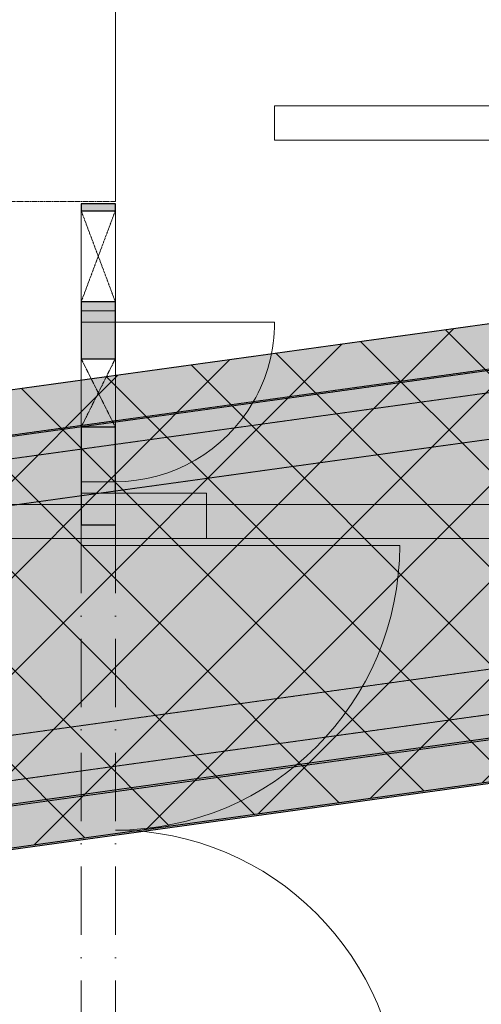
# Model space of a CAD drawing. Header units: millimetres. Extents: x -2694 to 330324, y -17289 to 76899.
# Tile 68 of 142: x 141845 to 143873, y 21645 to 25969. Entities that reach past the tile are written whole.
import ezdxf

# ---------------------------------------------------------------- set-up
doc = ezdxf.new("R2010")
doc.units = ezdxf.units.MM
for name, pattern in [('A_CARA_07', [7, 5, -2]), ('B_CARA_05', [4, 3, -1]), ('Čerchovaná 3mm', [500, 300, -100, 0, -100])]:
    doc.linetypes.add(name, pattern=pattern)
for name, color, linetype, lineweight in [('CA_DVERE', 7, 'Continuous', 13), ('CA_DVERE_NEVHRA1', 3, 'Čerchovaná 3mm', 13), ('CA_KOTY', 3, 'Continuous', 9), ('CA_KOTY-100', 3, 'Continuous', 9), ('CA_OKNA25', 7, 'Continuous', 13), ('CA_POHHRA18', 9, 'Continuous', 9), ('CA_POHHRA25', 7, 'Continuous', 13), ('CA_REZY', 1, 'Continuous', 25), ('CA_SRAFY', 9, 'Continuous', 25), ('CA_ZAKLADY25', 7, 'Continuous', 13), ('CA_ZARIZPRED', 8, 'Continuous', 13)]:
    doc.layers.add(name, color=color, linetype=linetype, lineweight=lineweight)
doc.styles.add('Arial_2', font='arial.ttf', dxfattribs={"width": 0.8, "height": 250})
doc.dimstyles.new('HP_Přímá_-_2_5_mm_Ariel', dxfattribs={"dimscale": 304.8, "dimtxt": 255.06485, "dimasz": 0.656168, "dimexe": 0.328084, "dimexo": 0.0625, "dimgap": 0.164042, "dimtad": 1, "dimdec": 0, "dimzin": 0, "dimdsep": 46, "dimtxsty": 'Arial_2', "dimblk1": 'OBLIQUE', "dimblk2": 'OBLIQUE', "dimsah": 1, "dimcen": 0.09, "dimazin": 0, "dimtfac": 1, "dimtdec": 4, "dimtix": 1, "dimtmove": 0, "dimatfit": 3, "dimfxl": 2.296588, "dimfxlon": 1, "dimtvp": 1, "dimtfill": 1, "dimtolj": 1, "dimtzin": 0, "dimarcsym": 2})
pattern_1 = [(0, (0, 0), (609.6, 152.4), [50.292, -406.908, 50.292, -406.908, -2438.4]), (0, (0, 0), (609.6, 152.4), [-914.4, 50.292, -864.108, 50.292, -406.908, -1066.8]), (0, (0, 0), (609.6, 152.4), [-2286, 50.292, -254.508, 50.292, -711.708]), (120, (228.6, 76.2), (-436.78227, 451.729086), [50.292, -406.908, 50.292, -406.908, -2438.4]), (120, (228.6, 76.2), (-436.78227, 451.729086), [-914.4, 50.292, -864.108, 50.292, -406.908, -1066.8]), (120, (228.6, 76.2), (-436.78227, 451.729086), [-2286, 50.292, -254.508, 50.292, -711.708]), (240, (304.8, 381), (-172.81773, -604.129086), [50.292, -406.908, 50.292, -406.908, -2438.4]), (240, (304.8, 381), (-172.81773, -604.129086), [-914.4, 50.292, -864.108, 50.292, -406.908, -1066.8]), (240, (304.8, 381), (-172.81773, -604.129086), [-2286, 50.292, -254.508, 50.292, -711.708])]

# ---------------------------------------------------------------- blocks, each defined once
blk = doc.blocks.new('HP_Dvoukridle-oboustrana-zaruben_SSh - 2100x2900-2806792-BOURÁNÍ STÁVAJÍCÍCH ZÁKLADOVÝCH PRVKŮ')
at = {"layer": 'CA_DVERE'}
for p, q in [((-1310, 75), (-1310, 1325)), ((1190, 75), (1190, 1325)), ((-1400, 75), (-1310, 75)), ((-1310, 75), (-1310, -75)), ((1190, 75), (1190, -75)), ((1190, 75), (1280, 75)), ((-1400, -75), (-1310, -75)), ((1190, -75), (1280, -75))]:
    blk.add_line(p, q, dxfattribs=at)
for centre, start, end in [((-1310, 75), 360, 90), ((1190, 75), 90, 180)]:
    blk.add_arc(centre, 1250, start, end, dxfattribs=at)
at = {"layer": 'CA_DVERE_NEVHRA1'}
for p, q in [((-1400, 75), (1280, 75)), ((-1400, -75), (1280, -75))]:
    blk.add_line(p, q, dxfattribs=at)
blk = doc.blocks.new('231_Отверстие прямоугольное _Окно_Стена_ - Тип 1-2839467-BOURÁNÍ STÁVAJÍCÍCH ZÁKLADOVÝCH PRVKŮ')
at = {"layer": 'CA_OKNA25', "color": 240, "linetype": 'A_CARA_07', "lineweight": 9}
for p, q in [((245, 75), (-75, 75)), ((325, 75), (275, 75)), ((-75, -75), (-25, -75)), ((5, -75), (325, -75))]:
    blk.add_line(p, q, dxfattribs=at)
at = {"layer": 'CA_POHHRA18', "color": 240, "linetype": 'A_CARA_07'}
for p, q in [((-75, 75), (325, -75)), ((325, 75), (-75, -75)), ((325, 75), (-75, 75)), ((-75, 75), (-75, -75)), ((-75, 75), (325, 75)), ((-75, -75), (-75, 75)), ((325, 75), (325, -75)), ((325, 75), (325, -75)), ((-75, -75), (325, -75)), ((325, -75), (-75, -75))]:
    blk.add_line(p, q, dxfattribs=at)
blk = doc.blocks.new('HP_Jednokridle-oboustrana-zaruben1 - 700x1970-2806689-BOURÁNÍ STÁVAJÍCÍCH ZÁKLADOVÝCH PRVKŮ')
at = {"layer": 'CA_DVERE'}
for p, q in [((-370, 75), (-370, 775)), ((-420, 75), (-370, 75)), ((-370, 75), (-370, -75)), ((330, 75), (330, -75)), ((330, 75), (380, 75)), ((-420, -75), (-370, -75)), ((330, -75), (380, -75))]:
    blk.add_line(p, q, dxfattribs=at)
for start, end in [(60.0208, 90), (0, 60.0208)]:
    blk.add_arc((-370, 75), 700, start, end, dxfattribs=at)
at = {"layer": 'CA_DVERE_NEVHRA1'}
for p, q in [((-370, 75), (-210, 75)), ((-210, 75), (62.4, 75)), ((62.4, 75), (90, 75)), ((90, 75), (330, 75)), ((-210, -75), (-370, -75)), ((83.1, -75), (-210, -75)), ((90, -75), (83.1, -75)), ((330, -75), (90, -75))]:
    blk.add_line(p, q, dxfattribs=at)
blk = doc.blocks.new('231_Отверстие прямоугольное _Окно_Стена_ - Тип 1-2839472-BOURÁNÍ STÁVAJÍCÍCH ZÁKLADOVÝCH PRVKŮ')
at = {"layer": 'CA_OKNA25', "color": 240, "linetype": 'A_CARA_07', "lineweight": 9}
for p, q in [((200, 75), (-25, 75)), ((275, 75), (200, 75)), ((-25, -75), (50, -75)), ((50, -75), (275, -75))]:
    blk.add_line(p, q, dxfattribs=at)
at = {"layer": 'CA_POHHRA18', "color": 240, "linetype": 'A_CARA_07'}
for p, q in [((-25, 75), (275, -75)), ((275, 75), (-25, -75)), ((275, 75), (-25, 75)), ((-25, 75), (-25, -75)), ((-25, 75), (275, 75)), ((-25, -75), (-25, 75)), ((275, 75), (275, -75)), ((275, 75), (275, -75)), ((-25, -75), (275, -75)), ((275, -75), (-25, -75))]:
    blk.add_line(p, q, dxfattribs=at)
blk = doc.blocks.new('DIMBLOCK3-BOURÁNÍ STÁVAJÍCÍCH ZÁKLADOVÝCH PRVKŮ')
at = {"layer": 'CA_KOTY-100'}
for p, q in [((153563.6, 22335.9), (153467.8, 23029.3)), ((153563.6, 22335.9), (153649, 22448.7)), ((153563.6, 22335.9), (114425.1, 16924.6)), ((153563.6, 22335.9), (153478.3, 22223.2)), ((153563.6, 22335.9), (153577.3, 22236.9)), ((114425.1, 16924.6), (114329.2, 17618)), ((114425.1, 16924.6), (114510.5, 17037.3)), ((114425.1, 16924.6), (114339.7, 16811.8)), ((114425.1, 16924.6), (114438.8, 16825.5))]:
    blk.add_line(p, q, dxfattribs=at)
at = {"layer": 'CA_KOTY-100', "color": 0, "insert": (133564.1, 19948.9), "char_height": 250, "width": 918.233, "attachment_point": 1, "rotation": 7.8719, "line_spacing_factor": 0.941778, "style": 'Arial_2', "bg_fill": 3, "box_fill_scale": 1.25, "bg_fill_color": 256, "bg_fill_true_color": 13158600, "bg_fill_transparency": 0}
blk.add_mtext('39511', dxfattribs=at)
blk = doc.blocks.new('_Oblique')
at = {"color": 0, "linetype": 'ByBlock', "lineweight": -2}
blk.add_line((-0.5, -0.5), (0.5, 0.5), dxfattribs=at)

msp = doc.modelspace()

# ---------------------------------------------------------------- hatches: boundary and pattern name
at = {"layer": 'CA_POHHRA18'}
h = msp.add_hatch(dxfattribs=at)
h.set_pattern_fill('FP_193', color=90, style=0, pattern_type=2)
h.set_pattern_definition([(45, (0, 0), (-211.99273, 211.99273), []), (135, (0, 0), (-211.99273, -211.99273), [])])
h.paths.add_polyline_path([(114205.2, 18514.7), (153343.8, 23926), (153070.8, 25900.5), (114133, 20516.9), (105893, 21054.5), (105763.2, 19065.4), (111554.5, 18687.6)])
at = {"layer": 'CA_POHHRA25', "linetype": 'B_CARA_05'}
h = msp.add_hatch(dxfattribs=at)
h.set_pattern_fill('FP_4', color=256, style=0, pattern_type=2)
h.set_pattern_definition(pattern_1)
h.paths.add_polyline_path([(115621.2, 20419.8), (164135.6, 27127.5), (164111.1, 27427), (114133, 20516.9)])
h = msp.add_hatch(dxfattribs=at)
h.set_pattern_fill('FP_5', color=256, style=0, pattern_type=2)
h.set_pattern_definition(pattern_1)
h.paths.add_polyline_path([(114243.5, 20024.6), (164185.7, 26929.7), (164161.1, 27229.1), (114232.6, 20325.9)])
h = msp.add_hatch(dxfattribs=at)
h.set_pattern_fill('FP_6', color=256, style=0, pattern_type=2)
h.set_pattern_definition(pattern_1)
h.paths.add_polyline_path([(114290.7, 18718.7), (164295.4, 25632.5), (164270.9, 25931.9), (114279.8, 19020.1)])
h = msp.add_hatch(dxfattribs=at)
h.set_pattern_fill('FP_6', color=256, style=0, pattern_type=2)
h.set_pattern_definition(pattern_1)
h.paths.add_polyline_path([(114205.5, 18507.9), (164274.5, 25430.5), (164250, 25730), (114194.6, 18809.3)])
at = {"layer": 'CA_SRAFY', "lineweight": 9}
h = msp.add_hatch(dxfattribs=at)
h.set_pattern_fill('FP_190', color=256, style=0, pattern_type=2)
h.set_pattern_definition([(101.31, (243.03, 380.8), (406.402378, -2438.399093), [4.144, -2068.097]), (113.962, (242.214, 384.86), (1219.175373, -2844.810438), [4.003, -3998.573]), (126.87, (240.59, 388.52), (812.80218, -1219.19855), [4.064, -2027.936]), (147.995, (238.15, 391.77), (1219.205882, -812.791754), [3.834, -3830.136]), (163.301, (234.9, 393.802), (1219.201761, -406.394749), [4.243, -4238.698]), (174.289, (230.835, 395.02), (3657.596808, -406.425629), [4.084, -4080.185]), (16.699, (222.707, 394.208), (1219.201761, 406.394749), [4.243, -4238.698]), (32.005, (219.456, 392.176), (1219.205882, 812.791754), [3.834, -3830.136]), (48.814, (216.61, 388.925), (2438.403758, 2844.797021), [4.32, -4315.771]), (66.038, (214.986, 385.267), (1219.175373, 2844.810438), [4.003, -3998.573]), (77.471, (214.173, 381.61), (406.40716, 2031.998925), [3.747, -3743.076]), (95.711, (214.58, 377.546), (406.432098, -4470.397514), [4.084, -4080.185]), (111.801, (216.205, 373.48), (406.391848, -1219.20273), [4.377, -2184.154]), (130.601, (218.643, 370.637), (2031.987424, -2438.409994), [3.747, -3743.076]), (143.13, (221.89, 368.2), (406.399274, -406.400726), [4.064, -2027.936]), (163.301, (225.958, 366.98), (1219.201761, -406.394749), [4.243, -4238.698]), (174.289, (230.02, 366.573), (3657.596808, -406.425629), [4.084, -4080.185]), (16.699, (230.022, 366.573), (1219.201761, 406.394749), [4.243, -4238.698]), (32.005, (234.086, 367.79), (1219.205882, 812.791754), [3.834, -3830.136]), (45, (237.34, 369.82), (406.3997, 812.79945), [4.023, -570.713]), (60.945, (240.182, 372.67), (406.40551, 812.796883), [4.184, -4179.96]), (77.471, (242.214, 376.326), (406.40716, 2031.998925), [3.747, -3743.076]), (90, (243.03, 380), (-406.4, 2e-14), [3.353, -403.047]), (45, (0, 254), (406.3997, 812.79945), [215.526, -359.21]), (102.529, (39.827, 381.203), (406.40716, -2031.998925), [3.747, -3743.076]), (113.962, (39.014, 384.86), (1219.175373, -2844.810438), [4.003, -3998.573]), (126.87, (37.39, 388.52), (812.80218, -1219.19855), [4.064, -2027.936]), (147.995, (34.95, 391.77), (1219.205882, -812.791754), [3.834, -3830.136]), (163.301, (31.7, 393.802), (1219.201761, -406.394749), [4.243, -4238.698]), (174.289, (27.635, 395.02), (3657.596808, -406.425629), [4.084, -4080.185]), (16.699, (19.507, 394.208), (1219.201761, 406.394749), [4.243, -4238.698]), (32.005, (16.256, 392.176), (1219.205882, 812.791754), [3.834, -3830.136]), (48.814, (13.41, 388.925), (2438.403758, 2844.797021), [4.32, -4315.771]), (66.038, (11.786, 385.267), (1219.175373, 2844.810438), [4.003, -3998.573]), (77.471, (10.973, 381.61), (406.40716, 2031.998925), [3.747, -3743.076]), (95.711, (11.38, 377.546), (406.432098, -4470.397514), [4.084, -4080.185]), (111.801, (13.005, 373.48), (406.391848, -1219.20273), [4.377, -2184.154]), (130.601, (15.443, 370.637), (2031.987424, -2438.409994), [3.747, -3743.076]), (143.13, (18.69, 368.2), (406.399274, -406.400726), [4.064, -2027.936]), (163.301, (22.758, 366.98), (1219.201761, -406.394749), [4.243, -4238.698]), (174.289, (26.82, 366.573), (3657.596808, -406.425629), [4.084, -4080.185]), (16.699, (26.822, 366.573), (1219.201761, 406.394749), [4.243, -4238.698]), (32.005, (30.886, 367.79), (1219.205882, 812.791754), [3.834, -3830.136]), (45, (34.14, 369.82), (406.3997, 812.79945), [4.023, -570.713]), (60.945, (36.982, 372.67), (406.40551, 812.796883), [4.184, -4179.96]), (77.471, (39.014, 376.326), (406.40716, 2031.998925), [3.747, -3743.076]), (90, (39.83, 380), (-406.4, 2e-14), [3.353, -403.047]), (45, (0, 50.8), (406.3997, 812.79945), [502.894, -71.842]), (102.529, (90.627, 25.603), (406.40716, -2031.998925), [3.747, -3743.076]), (113.962, (89.814, 29.26), (1219.175373, -2844.810438), [4.003, -3998.573]), (126.87, (88.19, 32.92), (812.80218, -1219.19855), [4.064, -2027.936]), (147.995, (85.75, 36.17), (1219.205882, -812.791754), [3.834, -3830.136]), (163.301, (82.5, 38.202), (1219.201761, -406.394749), [4.243, -4238.698]), (174.289, (78.435, 39.42), (3657.596808, -406.425629), [4.084, -4080.185]), (16.699, (70.307, 38.608), (1219.201761, 406.394749), [4.243, -4238.698]), (32.005, (67.056, 36.576), (1219.205882, 812.791754), [3.834, -3830.136]), (48.814, (64.21, 33.325), (2438.403758, 2844.797021), [4.32, -4315.771]), (66.038, (62.586, 29.667), (1219.175373, 2844.810438), [4.003, -3998.573]), (77.471, (61.773, 26.01), (406.40716, 2031.998925), [3.747, -3743.076]), (95.711, (62.18, 21.946), (406.432098, -4470.397514), [4.084, -4080.185]), (111.801, (63.805, 17.88), (406.391848, -1219.20273), [4.377, -2184.154]), (130.601, (66.243, 15.037), (2031.987424, -2438.409994), [3.747, -3743.076]), (143.13, (69.49, 12.6), (406.399274, -406.400726), [4.064, -2027.936]), (163.301, (73.558, 11.38), (1219.201761, -406.394749), [4.243, -4238.698]), (174.289, (77.62, 10.973), (3657.596808, -406.425629), [4.084, -4080.185]), (16.699, (77.622, 10.973), (1219.201761, 406.394749), [4.243, -4238.698]), (32.005, (81.686, 12.19), (1219.205882, 812.791754), [3.834, -3830.136]), (45, (84.94, 14.22), (406.3997, 812.79945), [4.023, -570.713]), (60.945, (87.782, 17.07), (406.40551, 812.796883), [4.184, -4179.96]), (77.471, (89.814, 20.726), (406.40716, 2031.998925), [3.747, -3743.076]), (90, (90.63, 24.4), (-406.4, 2e-14), [3.353, -403.047]), (101.31, (39.83, 177.6), (406.402378, -2438.399093), [4.144, -2068.097]), (113.962, (39.014, 181.66), (1219.175373, -2844.810438), [4.003, -3998.573]), (126.87, (37.39, 185.32), (812.80218, -1219.19855), [4.064, -2027.936]), (147.995, (34.95, 188.57), (1219.205882, -812.791754), [3.834, -3830.136]), (163.301, (31.7, 190.602), (1219.201761, -406.394749), [4.243, -4238.698]), (174.289, (27.635, 191.82), (3657.596808, -406.425629), [4.084, -4080.185]), (16.699, (19.507, 191.008), (1219.201761, 406.394749), [4.243, -4238.698]), (32.005, (16.256, 188.976), (1219.205882, 812.791754), [3.834, -3830.136]), (48.814, (13.41, 185.725), (2438.403758, 2844.797021), [4.32, -4315.771]), (66.038, (11.786, 182.067), (1219.175373, 2844.810438), [4.003, -3998.573]), (77.471, (10.973, 178.41), (406.40716, 2031.998925), [3.747, -3743.076]), (95.711, (11.38, 174.346), (406.432098, -4470.397514), [4.084, -4080.185]), (111.801, (13.005, 170.28), (406.391848, -1219.20273), [4.377, -2184.154]), (130.601, (15.443, 167.437), (2031.987424, -2438.409994), [3.747, -3743.076]), (143.13, (18.69, 165), (406.399274, -406.400726), [4.064, -2027.936]), (163.301, (22.758, 163.78), (1219.201761, -406.394749), [4.243, -4238.698]), (174.289, (26.82, 163.373), (3657.596808, -406.425629), [4.084, -4080.185]), (16.699, (26.822, 163.373), (1219.201761, 406.394749), [4.243, -4238.698]), (32.005, (30.886, 164.59), (1219.205882, 812.791754), [3.834, -3830.136]), (45, (34.14, 166.62), (406.3997, 812.79945), [4.023, -570.713]), (60.945, (36.982, 169.47), (406.40551, 812.796883), [4.184, -4179.96]), (77.471, (39.014, 173.126), (406.40716, 2031.998925), [3.747, -3743.076]), (90, (39.83, 176.8), (-406.4, 2e-14), [3.353, -403.047]), (102.529, (141.427, 76.403), (406.40716, -2031.998925), [3.747, -3743.076]), (113.962, (140.614, 80.06), (1219.175373, -2844.810438), [4.003, -3998.573]), (126.87, (138.99, 83.72), (812.80218, -1219.19855), [4.064, -2027.936]), (147.995, (136.55, 86.97), (1219.205882, -812.791754), [3.834, -3830.136]), (163.301, (133.3, 89.002), (1219.201761, -406.394749), [4.243, -4238.698]), (174.289, (129.235, 90.22), (3657.596808, -406.425629), [4.084, -4080.185]), (16.699, (121.107, 89.408), (1219.201761, 406.394749), [4.243, -4238.698]), (32.005, (117.856, 87.376), (1219.205882, 812.791754), [3.834, -3830.136]), (48.814, (115.01, 84.125), (2438.403758, 2844.797021), [4.32, -4315.771]), (66.038, (113.386, 80.467), (1219.175373, 2844.810438), [4.003, -3998.573]), (77.471, (112.573, 76.81), (406.40716, 2031.998925), [3.747, -3743.076]), (95.711, (112.98, 72.746), (406.432098, -4470.397514), [4.084, -4080.185]), (111.801, (114.605, 68.68), (406.391848, -1219.20273), [4.377, -2184.154]), (130.601, (117.043, 65.837), (2031.987424, -2438.409994), [3.747, -3743.076]), (143.13, (120.29, 63.4), (406.399274, -406.400726), [4.064, -2027.936]), (163.301, (124.358, 62.18), (1219.201761, -406.394749), [4.243, -4238.698]), (174.289, (128.42, 61.773), (3657.596808, -406.425629), [4.084, -4080.185]), (16.699, (128.422, 61.773), (1219.201761, 406.394749), [4.243, -4238.698]), (32.005, (132.486, 62.99), (1219.205882, 812.791754), [3.834, -3830.136]), (45, (135.74, 65.02), (406.3997, 812.79945), [4.023, -570.713]), (60.945, (138.582, 67.87), (406.40551, 812.796883), [4.184, -4179.96]), (77.471, (140.614, 71.526), (406.40716, 2031.998925), [3.747, -3743.076]), (90, (141.43, 75.2), (-406.4, 2e-14), [3.353, -403.047]), (101.31, (90.63, 228.4), (406.402378, -2438.399093), [4.144, -2068.097]), (113.962, (89.814, 232.46), (1219.175373, -2844.810438), [4.003, -3998.573]), (126.87, (88.19, 236.12), (812.80218, -1219.19855), [4.064, -2027.936]), (147.995, (85.75, 239.37), (1219.205882, -812.791754), [3.834, -3830.136]), (163.301, (82.5, 241.402), (1219.201761, -406.394749), [4.243, -4238.698]), (174.289, (78.435, 242.62), (3657.596808, -406.425629), [4.084, -4080.185]), (16.699, (70.307, 241.808), (1219.201761, 406.394749), [4.243, -4238.698]), (32.005, (67.056, 239.776), (1219.205882, 812.791754), [3.834, -3830.136]), (48.814, (64.21, 236.525), (2438.403758, 2844.797021), [4.32, -4315.771]), (66.038, (62.586, 232.867), (1219.175373, 2844.810438), [4.003, -3998.573]), (77.471, (61.773, 229.21), (406.40716, 2031.998925), [3.747, -3743.076]), (95.711, (62.18, 225.146), (406.432098, -4470.397514), [4.084, -4080.185]), (111.801, (63.805, 221.08), (406.391848, -1219.20273), [4.377, -2184.154]), (130.601, (66.243, 218.237), (2031.987424, -2438.409994), [3.747, -3743.076]), (143.13, (69.49, 215.8), (406.399274, -406.400726), [4.064, -2027.936]), (163.301, (73.558, 214.58), (1219.201761, -406.394749), [4.243, -4238.698]), (174.289, (77.62, 214.173), (3657.596808, -406.425629), [4.084, -4080.185]), (16.699, (77.622, 214.173), (1219.201761, 406.394749), [4.243, -4238.698]), (32.005, (81.686, 215.39), (1219.205882, 812.791754), [3.834, -3830.136]), (45, (84.94, 217.42), (406.3997, 812.79945), [4.023, -570.713]), (60.945, (87.782, 220.27), (406.40551, 812.796883), [4.184, -4179.96]), (77.471, (89.814, 223.926), (406.40716, 2031.998925), [3.747, -3743.076]), (90, (90.63, 227.6), (-406.4, 2e-14), [3.353, -403.047]), (101.31, (141.43, 279.2), (406.402378, -2438.399093), [4.144, -2068.097]), (113.962, (140.614, 283.26), (1219.175373, -2844.810438), [4.003, -3998.573]), (126.87, (138.99, 286.92), (812.80218, -1219.19855), [4.064, -2027.936]), (147.995, (136.55, 290.17), (1219.205882, -812.791754), [3.834, -3830.136]), (163.301, (133.3, 292.202), (1219.201761, -406.394749), [4.243, -4238.698]), (174.289, (129.235, 293.42), (3657.596808, -406.425629), [4.084, -4080.185]), (16.699, (121.107, 292.608), (1219.201761, 406.394749), [4.243, -4238.698]), (32.005, (117.856, 290.576), (1219.205882, 812.791754), [3.834, -3830.136]), (48.814, (115.01, 287.325), (2438.403758, 2844.797021), [4.32, -4315.771]), (66.038, (113.386, 283.667), (1219.175373, 2844.810438), [4.003, -3998.573]), (77.471, (112.573, 280.01), (406.40716, 2031.998925), [3.747, -3743.076]), (95.711, (112.98, 275.946), (406.432098, -4470.397514), [4.084, -4080.185]), (111.801, (114.605, 271.88), (406.391848, -1219.20273), [4.377, -2184.154]), (130.601, (117.043, 269.037), (2031.987424, -2438.409994), [3.747, -3743.076]), (143.13, (120.29, 266.6), (406.399274, -406.400726), [4.064, -2027.936]), (163.301, (124.358, 265.38), (1219.201761, -406.394749), [4.243, -4238.698]), (174.289, (128.42, 264.973), (3657.596808, -406.425629), [4.084, -4080.185]), (16.699, (128.422, 264.973), (1219.201761, 406.394749), [4.243, -4238.698]), (32.005, (132.486, 266.19), (1219.205882, 812.791754), [3.834, -3830.136]), (45, (135.74, 268.22), (406.3997, 812.79945), [4.023, -570.713]), (60.945, (138.582, 271.07), (406.40551, 812.796883), [4.184, -4179.96]), (77.471, (140.614, 274.726), (406.40716, 2031.998925), [3.747, -3743.076]), (90, (141.43, 278.4), (-406.4, 2e-14), [3.353, -403.047]), (45, (355.6, 0), (406.3997, 812.79945), [71.842, -502.894]), (45, (152.4, 0), (406.3997, 812.79945), [359.21, -215.526]), (102.529, (293.827, 25.603), (406.40716, -2031.998925), [3.747, -3743.076]), (113.962, (293.014, 29.26), (1219.175373, -2844.810438), [4.003, -3998.573]), (126.87, (291.39, 32.92), (812.80218, -1219.19855), [4.064, -2027.936]), (147.995, (288.95, 36.17), (1219.205882, -812.791754), [3.834, -3830.136]), (163.301, (285.7, 38.202), (1219.201761, -406.394749), [4.243, -4238.698]), (174.289, (281.635, 39.42), (3657.596808, -406.425629), [4.084, -4080.185]), (16.699, (273.507, 38.608), (1219.201761, 406.394749), [4.243, -4238.698]), (32.005, (270.256, 36.576), (1219.205882, 812.791754), [3.834, -3830.136]), (48.814, (267.41, 33.325), (2438.403758, 2844.797021), [4.32, -4315.771]), (66.038, (265.786, 29.667), (1219.175373, 2844.810438), [4.003, -3998.573]), (77.471, (264.973, 26.01), (406.40716, 2031.998925), [3.747, -3743.076]), (95.711, (265.38, 21.946), (406.432098, -4470.397514), [4.084, -4080.185]), (111.801, (267.005, 17.88), (406.391848, -1219.20273), [4.377, -2184.154]), (130.601, (269.443, 15.037), (2031.987424, -2438.409994), [3.747, -3743.076]), (143.13, (272.69, 12.6), (406.399274, -406.400726), [4.064, -2027.936]), (163.301, (276.758, 11.38), (1219.201761, -406.394749), [4.243, -4238.698]), (174.289, (280.82, 10.973), (3657.596808, -406.425629), [4.084, -4080.185]), (16.699, (280.822, 10.973), (1219.201761, 406.394749), [4.243, -4238.698]), (32.005, (284.886, 12.19), (1219.205882, 812.791754), [3.834, -3830.136]), (45, (288.14, 14.22), (406.3997, 812.79945), [4.023, -570.713]), (60.945, (290.982, 17.07), (406.40551, 812.796883), [4.184, -4179.96]), (77.471, (293.014, 20.726), (406.40716, 2031.998925), [3.747, -3743.076]), (90, (293.83, 24.4), (-406.4, 2e-14), [3.353, -403.047]), (101.31, (395.43, 126.8), (406.402378, -2438.399093), [4.144, -2068.097]), (113.962, (394.614, 130.86), (1219.175373, -2844.810438), [4.003, -3998.573]), (126.87, (392.99, 134.52), (812.80218, -1219.19855), [4.064, -2027.936]), (147.995, (390.55, 137.77), (1219.205882, -812.791754), [3.834, -3830.136]), (163.301, (387.3, 139.802), (1219.201761, -406.394749), [4.243, -4238.698]), (174.289, (383.235, 141.02), (3657.596808, -406.425629), [4.084, -4080.185]), (16.699, (375.107, 140.208), (1219.201761, 406.394749), [4.243, -4238.698]), (32.005, (371.856, 138.176), (1219.205882, 812.791754), [3.834, -3830.136]), (48.814, (369.01, 134.925), (2438.403758, 2844.797021), [4.32, -4315.771]), (66.038, (367.386, 131.267), (1219.175373, 2844.810438), [4.003, -3998.573]), (77.471, (366.573, 127.61), (406.40716, 2031.998925), [3.747, -3743.076]), (95.711, (366.98, 123.546), (406.432098, -4470.397514), [4.084, -4080.185]), (111.801, (368.605, 119.48), (406.391848, -1219.20273), [4.377, -2184.154]), (130.601, (371.043, 116.637), (2031.987424, -2438.409994), [3.747, -3743.076]), (143.13, (374.29, 114.2), (406.399274, -406.400726), [4.064, -2027.936]), (163.301, (378.358, 112.98), (1219.201761, -406.394749), [4.243, -4238.698]), (174.289, (382.42, 112.573), (3657.596808, -406.425629), [4.084, -4080.185]), (16.699, (382.422, 112.573), (1219.201761, 406.394749), [4.243, -4238.698]), (32.005, (386.486, 113.79), (1219.205882, 812.791754), [3.834, -3830.136]), (45, (389.74, 115.82), (406.3997, 812.79945), [4.023, -570.713]), (60.945, (392.582, 118.67), (406.40551, 812.796883), [4.184, -4179.96]), (77.471, (394.614, 122.326), (406.40716, 2031.998925), [3.747, -3743.076]), (90, (395.43, 126), (-406.4, 2e-14), [3.353, -403.047]), (101.31, (395.43, 330), (406.402378, -2438.399093), [4.144, -2068.097]), (113.962, (394.614, 334.06), (1219.175373, -2844.810438), [4.003, -3998.573]), (126.87, (392.99, 337.72), (812.80218, -1219.19855), [4.064, -2027.936]), (147.995, (390.55, 340.97), (1219.205882, -812.791754), [3.834, -3830.136]), (163.301, (387.3, 343.002), (1219.201761, -406.394749), [4.243, -4238.698]), (174.289, (383.235, 344.22), (3657.596808, -406.425629), [4.084, -4080.185]), (16.699, (375.107, 343.408), (1219.201761, 406.394749), [4.243, -4238.698]), (32.005, (371.856, 341.376), (1219.205882, 812.791754), [3.834, -3830.136]), (48.814, (369.01, 338.125), (2438.403758, 2844.797021), [4.32, -4315.771]), (66.038, (367.386, 334.467), (1219.175373, 2844.810438), [4.003, -3998.573]), (77.471, (366.573, 330.81), (406.40716, 2031.998925), [3.747, -3743.076]), (95.711, (366.98, 326.746), (406.432098, -4470.397514), [4.084, -4080.185]), (111.801, (368.605, 322.68), (406.391848, -1219.20273), [4.377, -2184.154]), (130.601, (371.043, 319.837), (2031.987424, -2438.409994), [3.747, -3743.076]), (143.13, (374.29, 317.4), (406.399274, -406.400726), [4.064, -2027.936]), (163.301, (378.358, 316.18), (1219.201761, -406.394749), [4.243, -4238.698]), (174.289, (382.42, 315.773), (3657.596808, -406.425629), [4.084, -4080.185]), (16.699, (382.422, 315.773), (1219.201761, 406.394749), [4.243, -4238.698]), (32.005, (386.486, 316.99), (1219.205882, 812.791754), [3.834, -3830.136]), (45, (389.74, 319.02), (406.3997, 812.79945), [4.023, -570.713]), (60.945, (392.582, 321.87), (406.40551, 812.796883), [4.184, -4179.96]), (77.471, (394.614, 325.526), (406.40716, 2031.998925), [3.747, -3743.076]), (90, (395.43, 329.2), (-406.4, 2e-14), [3.353, -403.047]), (101.31, (192.23, 126.8), (406.402378, -2438.399093), [4.144, -2068.097]), (113.962, (191.414, 130.86), (1219.175373, -2844.810438), [4.003, -3998.573]), (126.87, (189.79, 134.52), (812.80218, -1219.19855), [4.064, -2027.936]), (147.995, (187.35, 137.77), (1219.205882, -812.791754), [3.834, -3830.136]), (163.301, (184.1, 139.802), (1219.201761, -406.394749), [4.243, -4238.698]), (174.289, (180.035, 141.02), (3657.596808, -406.425629), [4.084, -4080.185]), (16.699, (171.907, 140.208), (1219.201761, 406.394749), [4.243, -4238.698]), (32.005, (168.656, 138.176), (1219.205882, 812.791754), [3.834, -3830.136]), (48.814, (165.81, 134.925), (2438.403758, 2844.797021), [4.32, -4315.771]), (66.038, (164.186, 131.267), (1219.175373, 2844.810438), [4.003, -3998.573]), (77.471, (163.373, 127.61), (406.40716, 2031.998925), [3.747, -3743.076]), (95.711, (163.78, 123.546), (406.432098, -4470.397514), [4.084, -4080.185]), (111.801, (165.405, 119.48), (406.391848, -1219.20273), [4.377, -2184.154]), (130.601, (167.843, 116.637), (2031.987424, -2438.409994), [3.747, -3743.076]), (143.13, (171.09, 114.2), (406.399274, -406.400726), [4.064, -2027.936]), (163.301, (175.158, 112.98), (1219.201761, -406.394749), [4.243, -4238.698]), (174.289, (179.22, 112.573), (3657.596808, -406.425629), [4.084, -4080.185]), (16.699, (179.222, 112.573), (1219.201761, 406.394749), [4.243, -4238.698]), (32.005, (183.286, 113.79), (1219.205882, 812.791754), [3.834, -3830.136]), (45, (186.54, 115.82), (406.3997, 812.79945), [4.023, -570.713]), (60.945, (189.382, 118.67), (406.40551, 812.796883), [4.184, -4179.96]), (77.471, (191.414, 122.326), (406.40716, 2031.998925), [3.747, -3743.076]), (90, (192.23, 126), (-406.4, 2e-14), [3.353, -403.047]), (102.529, (243.027, 178.003), (406.40716, -2031.998925), [3.747, -3743.076]), (113.962, (242.214, 181.66), (1219.175373, -2844.810438), [4.003, -3998.573]), (126.87, (240.59, 185.32), (812.80218, -1219.19855), [4.064, -2027.936]), (147.995, (238.15, 188.57), (1219.205882, -812.791754), [3.834, -3830.136]), (163.301, (234.9, 190.602), (1219.201761, -406.394749), [4.243, -4238.698]), (174.289, (230.835, 191.82), (3657.596808, -406.425629), [4.084, -4080.185]), (16.699, (222.707, 191.008), (1219.201761, 406.394749), [4.243, -4238.698]), (32.005, (219.456, 188.976), (1219.205882, 812.791754), [3.834, -3830.136]), (48.814, (216.61, 185.725), (2438.403758, 2844.797021), [4.32, -4315.771]), (66.038, (214.986, 182.067), (1219.175373, 2844.810438), [4.003, -3998.573]), (77.471, (214.173, 178.41), (406.40716, 2031.998925), [3.747, -3743.076]), (95.711, (214.58, 174.346), (406.432098, -4470.397514), [4.084, -4080.185]), (111.801, (216.205, 170.28), (406.391848, -1219.20273), [4.377, -2184.154]), (130.601, (218.643, 167.437), (2031.987424, -2438.409994), [3.747, -3743.076]), (143.13, (221.89, 165), (406.399274, -406.400726), [4.064, -2027.936]), (163.301, (225.958, 163.78), (1219.201761, -406.394749), [4.243, -4238.698]), (174.289, (230.02, 163.373), (3657.596808, -406.425629), [4.084, -4080.185]), (16.699, (230.022, 163.373), (1219.201761, 406.394749), [4.243, -4238.698]), (32.005, (234.086, 164.59), (1219.205882, 812.791754), [3.834, -3830.136]), (45, (237.34, 166.62), (406.3997, 812.79945), [4.023, -570.713]), (60.945, (240.182, 169.47), (406.40551, 812.796883), [4.184, -4179.96]), (77.471, (242.214, 173.126), (406.40716, 2031.998925), [3.747, -3743.076]), (90, (243.03, 176.8), (-406.4, 2e-14), [3.353, -403.047]), (102.529, (344.627, 76.403), (406.40716, -2031.998925), [3.747, -3743.076]), (113.962, (343.814, 80.06), (1219.175373, -2844.810438), [4.003, -3998.573]), (126.87, (342.19, 83.72), (812.80218, -1219.19855), [4.064, -2027.936]), (147.995, (339.75, 86.97), (1219.205882, -812.791754), [3.834, -3830.136]), (163.301, (336.5, 89.002), (1219.201761, -406.394749), [4.243, -4238.698]), (174.289, (332.435, 90.22), (3657.596808, -406.425629), [4.084, -4080.185]), (16.699, (324.307, 89.408), (1219.201761, 406.394749), [4.243, -4238.698]), (32.005, (321.056, 87.376), (1219.205882, 812.791754), [3.834, -3830.136]), (48.814, (318.21, 84.125), (2438.403758, 2844.797021), [4.32, -4315.771]), (66.038, (316.586, 80.467), (1219.175373, 2844.810438), [4.003, -3998.573]), (77.471, (315.773, 76.81), (406.40716, 2031.998925), [3.747, -3743.076]), (95.711, (316.18, 72.746), (406.432098, -4470.397514), [4.084, -4080.185]), (111.801, (317.805, 68.68), (406.391848, -1219.20273), [4.377, -2184.154]), (130.601, (320.243, 65.837), (2031.987424, -2438.409994), [3.747, -3743.076]), (143.13, (323.49, 63.4), (406.399274, -406.400726), [4.064, -2027.936]), (163.301, (327.558, 62.18), (1219.201761, -406.394749), [4.243, -4238.698]), (174.289, (331.62, 61.773), (3657.596808, -406.425629), [4.084, -4080.185]), (16.699, (331.622, 61.773), (1219.201761, 406.394749), [4.243, -4238.698]), (32.005, (335.686, 62.99), (1219.205882, 812.791754), [3.834, -3830.136]), (45, (338.94, 65.02), (406.3997, 812.79945), [4.023, -570.713]), (60.945, (341.782, 67.87), (406.40551, 812.796883), [4.184, -4179.96]), (77.471, (343.814, 71.526), (406.40716, 2031.998925), [3.747, -3743.076]), (90, (344.63, 75.2), (-406.4, 2e-14), [3.353, -403.047]), (101.31, (192.23, 330), (406.402378, -2438.399093), [4.144, -2068.097]), (113.962, (191.414, 334.06), (1219.175373, -2844.810438), [4.003, -3998.573]), (126.87, (189.79, 337.72), (812.80218, -1219.19855), [4.064, -2027.936]), (147.995, (187.35, 340.97), (1219.205882, -812.791754), [3.834, -3830.136]), (163.301, (184.1, 343.002), (1219.201761, -406.394749), [4.243, -4238.698]), (174.289, (180.035, 344.22), (3657.596808, -406.425629), [4.084, -4080.185]), (16.699, (171.907, 343.408), (1219.201761, 406.394749), [4.243, -4238.698]), (32.005, (168.656, 341.376), (1219.205882, 812.791754), [3.834, -3830.136]), (48.814, (165.81, 338.125), (2438.403758, 2844.797021), [4.32, -4315.771]), (66.038, (164.186, 334.467), (1219.175373, 2844.810438), [4.003, -3998.573]), (77.471, (163.373, 330.81), (406.40716, 2031.998925), [3.747, -3743.076]), (95.711, (163.78, 326.746), (406.432098, -4470.397514), [4.084, -4080.185]), (111.801, (165.405, 322.68), (406.391848, -1219.20273), [4.377, -2184.154]), (130.601, (167.843, 319.837), (2031.987424, -2438.409994), [3.747, -3743.076]), (143.13, (171.09, 317.4), (406.399274, -406.400726), [4.064, -2027.936]), (163.301, (175.158, 316.18), (1219.201761, -406.394749), [4.243, -4238.698]), (174.289, (179.22, 315.773), (3657.596808, -406.425629), [4.084, -4080.185]), (16.699, (179.222, 315.773), (1219.201761, 406.394749), [4.243, -4238.698]), (32.005, (183.286, 316.99), (1219.205882, 812.791754), [3.834, -3830.136]), (45, (186.54, 319.02), (406.3997, 812.79945), [4.023, -570.713]), (60.945, (189.382, 321.87), (406.40551, 812.796883), [4.184, -4179.96]), (77.471, (191.414, 325.526), (406.40716, 2031.998925), [3.747, -3743.076]), (90, (192.23, 329.2), (-406.4, 2e-14), [3.353, -403.047]), (102.529, (344.627, 279.603), (406.40716, -2031.998925), [3.747, -3743.076]), (113.962, (343.814, 283.26), (1219.175373, -2844.810438), [4.003, -3998.573]), (126.87, (342.19, 286.92), (812.80218, -1219.19855), [4.064, -2027.936]), (147.995, (339.75, 290.17), (1219.205882, -812.791754), [3.834, -3830.136]), (163.301, (336.5, 292.202), (1219.201761, -406.394749), [4.243, -4238.698]), (174.289, (332.435, 293.42), (3657.596808, -406.425629), [4.084, -4080.185]), (16.699, (324.307, 292.608), (1219.201761, 406.394749), [4.243, -4238.698]), (32.005, (321.056, 290.576), (1219.205882, 812.791754), [3.834, -3830.136]), (48.814, (318.21, 287.325), (2438.403758, 2844.797021), [4.32, -4315.771]), (66.038, (316.586, 283.667), (1219.175373, 2844.810438), [4.003, -3998.573]), (77.471, (315.773, 280.01), (406.40716, 2031.998925), [3.747, -3743.076]), (95.711, (316.18, 275.946), (406.432098, -4470.397514), [4.084, -4080.185]), (111.801, (317.805, 271.88), (406.391848, -1219.20273), [4.377, -2184.154]), (130.601, (320.243, 269.037), (2031.987424, -2438.409994), [3.747, -3743.076]), (143.13, (323.49, 266.6), (406.399274, -406.400726), [4.064, -2027.936]), (163.301, (327.558, 265.38), (1219.201761, -406.394749), [4.243, -4238.698]), (174.289, (331.62, 264.973), (3657.596808, -406.425629), [4.084, -4080.185]), (16.699, (331.622, 264.973), (1219.201761, 406.394749), [4.243, -4238.698]), (32.005, (335.686, 266.19), (1219.205882, 812.791754), [3.834, -3830.136]), (45, (338.94, 268.22), (406.3997, 812.79945), [4.023, -570.713]), (60.945, (341.782, 271.07), (406.40551, 812.796883), [4.184, -4179.96]), (77.471, (343.814, 274.726), (406.40716, 2031.998925), [3.747, -3743.076]), (90, (344.63, 278.4), (-406.4, 2e-14), [3.353, -403.047]), (101.31, (293.83, 228.4), (406.402378, -2438.399093), [4.144, -2068.097]), (113.962, (293.014, 232.46), (1219.175373, -2844.810438), [4.003, -3998.573]), (126.87, (291.39, 236.12), (812.80218, -1219.19855), [4.064, -2027.936]), (147.995, (288.95, 239.37), (1219.205882, -812.791754), [3.834, -3830.136]), (163.301, (285.7, 241.402), (1219.201761, -406.394749), [4.243, -4238.698]), (174.289, (281.635, 242.62), (3657.596808, -406.425629), [4.084, -4080.185]), (16.699, (273.507, 241.808), (1219.201761, 406.394749), [4.243, -4238.698]), (32.005, (270.256, 239.776), (1219.205882, 812.791754), [3.834, -3830.136]), (48.814, (267.41, 236.525), (2438.403758, 2844.797021), [4.32, -4315.771]), (66.038, (265.786, 232.867), (1219.175373, 2844.810438), [4.003, -3998.573]), (77.471, (264.973, 229.21), (406.40716, 2031.998925), [3.747, -3743.076]), (95.711, (265.38, 225.146), (406.432098, -4470.397514), [4.084, -4080.185]), (111.801, (267.005, 221.08), (406.391848, -1219.20273), [4.377, -2184.154]), (130.601, (269.443, 218.237), (2031.987424, -2438.409994), [3.747, -3743.076]), (143.13, (272.69, 215.8), (406.399274, -406.400726), [4.064, -2027.936]), (163.301, (276.758, 214.58), (1219.201761, -406.394749), [4.243, -4238.698]), (174.289, (280.82, 214.173), (3657.596808, -406.425629), [4.084, -4080.185]), (16.699, (280.822, 214.173), (1219.201761, 406.394749), [4.243, -4238.698]), (32.005, (284.886, 215.39), (1219.205882, 812.791754), [3.834, -3830.136]), (45, (288.14, 217.42), (406.3997, 812.79945), [4.023, -570.713]), (60.945, (290.982, 220.27), (406.40551, 812.796883), [4.184, -4179.96]), (77.471, (293.014, 223.926), (406.40716, 2031.998925), [3.747, -3743.076]), (90, (293.83, 227.6), (-406.4, 2e-14), [3.353, -403.047])])
h.paths.add_polyline_path([(142265, 23749.9), (142265, 24179.9), (142115, 24179.9), (142115, 23749.9)])
h.paths.add_polyline_path([(142115, 24479.9), (142265, 24479.9), (142265, 24729.9), (142115, 24729.9)])
h.paths.add_polyline_path([(142265, 25129.9), (142265, 25159.9), (142115, 25159.9), (142115, 25129.9)])
at = {"layer": 'CA_ZAKLADY25', "linetype": 'B_CARA_05'}
h = msp.add_hatch(dxfattribs=at)
h.set_pattern_fill('FP_6', color=256, style=0, pattern_type=2)
h.set_pattern_definition(pattern_1)
h.paths.add_polyline_path([(114295.2, 18711.8), (164290.8, 25624.3), (256533.4, 28017.2), (300316.5, 24830.7), (300433, 26438.8), (256575.5, 29630.7), (164143.8, 27232.5), (114232, 20331.6), (73888.4, 22973.1), (68679.3, 27876.5), (374.8, 32323.6), (270.9, 30726.9), (68008.8, 26316.6), (73272.1, 21394.9), (111554.5, 18891.1)])
h = msp.add_hatch(dxfattribs=at)
h.set_pattern_fill('FP_6', color=256, style=0, pattern_type=2)
h.set_pattern_definition(pattern_1)
h.paths.add_polyline_path([(114295.2, 18711.8), (164290.8, 25624.3), (256533.4, 28017.2), (300316.5, 24830.7), (300433, 26438.8), (256575.5, 29630.7), (164143.8, 27232.5), (114232, 20331.6), (73888.4, 22973.1), (68679.3, 27876.5), (374.8, 32323.6), (270.9, 30726.9), (68008.8, 26316.6), (73272.1, 21394.9), (111554.5, 18891.1)])
h = msp.add_hatch(dxfattribs=at)
h.set_pattern_fill('FP_6', color=256, style=0, pattern_type=2)
h.set_pattern_definition(pattern_1)
h.paths.add_polyline_path([(114205.2, 18514.7), (164274.5, 25437.3), (256538.1, 27831.1), (300315, 24639.3), (300460.1, 26633.1), (256584.9, 29826.2), (164111.1, 27427), (114133, 20516.9), (71848.8, 23275.6), (259.8, 29642.3), (82.6, 27650.1), (71406.6, 21306.9), (111554.5, 18687.6)])
h = msp.add_hatch(dxfattribs=at)
h.set_pattern_fill('FP_6', color=256, style=0, pattern_type=2)
h.set_pattern_definition(pattern_1)
h.paths.add_polyline_path([(114205.2, 18514.7), (164274.5, 25437.3), (256538.1, 27831.1), (300315, 24639.3), (300460.1, 26633.1), (256584.9, 29826.2), (164111.1, 27427), (114133, 20516.9), (71848.8, 23275.6), (259.8, 29642.3), (82.6, 27650.1), (71406.6, 21306.9), (111554.5, 18687.6)])

# ---------------------------------------------------------------- linework, layer by layer
at = {"layer": 'CA_POHHRA25', "linetype": 'B_CARA_05', "lineweight": 9}
for p, q in [((112655.7, 20312.7), (164111.1, 27427)), ((164111.1, 27427), (112655.7, 20312.7)), ((164161.1, 27229.1), (114232.6, 20325.9)), ((114232.6, 20325.9), (164161.1, 27229.1)), ((115621.2, 20419.8), (164135.6, 27127.5)), ((164135.6, 27127.5), (115621.2, 20419.8)), ((164185.7, 26929.7), (114243.5, 20024.6)), ((114243.5, 20024.6), (164185.7, 26929.7)), ((114279.8, 19020.1), (164270.9, 25931.9)), ((164270.9, 25931.9), (114279.8, 19020.1)), ((114194.6, 18809.3), (164250, 25730)), ((164250, 25730), (114194.6, 18809.3)), ((114290.7, 18718.7), (164295.4, 25632.5)), ((164295.4, 25632.5), (114290.7, 18718.7)), ((114205.5, 18507.9), (164274.5, 25430.5)), ((164274.5, 25430.5), (114205.5, 18507.9))]:
    msp.add_line(p, q, dxfattribs=at)
at = {"layer": 'CA_POHHRA25', "color": 240, "linetype": 'A_CARA_07', "lineweight": 9}
for p, q in [((142265, 27349.9), (142265, 25169.9)), ((142265, 25169.9), (138970, 25169.9)), ((142265, 23889.9), (142265, 23749.9)), ((142265, 23889.9), (142665, 23889.9)), ((142665, 23889.9), (142665, 23689.9)), ((142265, 23689.9), (142265, 23749.9)), ((142665, 23689.9), (142265, 23689.9))]:
    msp.add_line(p, q, dxfattribs=at)
at = {"layer": 'CA_POHHRA25', "linetype": 'A_CARA_07', "lineweight": 9}
for p, q in [((153070.8, 25900.5), (114133, 20516.9)), ((114205.2, 18514.7), (153343.8, 23926))]:
    msp.add_line(p, q, dxfattribs=at)
at = {"layer": 'CA_POHHRA25'}
for p, q in [((142115, 24729.9), (142115, 25129.9)), ((142265, 24179.9), (142265, 25129.9)), ((142265, 24689.9), (142115, 24689.9)), ((142115, 24179.9), (142115, 24479.9)), ((142115, 23889.9), (142265, 23889.9)), ((142265, 23749.9), (142265, 23889.9))]:
    msp.add_line(p, q, dxfattribs=at)
at = {"layer": 'CA_REZY', "color": 240, "linetype": 'A_CARA_07', "lineweight": 9}
for p, q in [((142265, 25169.9), (142265, 27349.9)), ((138970, 25169.9), (142265, 25169.9)), ((142665, 23889.9), (142265, 23889.9)), ((142665, 23689.9), (142665, 23889.9)), ((142265, 23749.9), (142265, 23689.9)), ((142265, 23689.9), (142665, 23689.9))]:
    msp.add_line(p, q, dxfattribs=at)
at = {"layer": 'CA_REZY'}
for p, q in [((142115, 25159.9), (142115, 25129.9)), ((142265, 25159.9), (142115, 25159.9)), ((142115, 25129.9), (142265, 25129.9)), ((142265, 25129.9), (142265, 25159.9)), ((142115, 24729.9), (142115, 24479.9)), ((142265, 24729.9), (142115, 24729.9)), ((142265, 24479.9), (142265, 24729.9)), ((142115, 24479.9), (142265, 24479.9)), ((142115, 24179.9), (142115, 23749.9)), ((142265, 24179.9), (142115, 24179.9)), ((142265, 23889.9), (142265, 24179.9)), ((142115, 23749.9), (142265, 23749.9))]:
    msp.add_line(p, q, dxfattribs=at)
at = {"layer": 'CA_ZAKLADY25', "linetype": 'B_CARA_05', "lineweight": 9}
for p, q in [((114133, 20516.9), (164111.1, 27427)), ((164111.1, 27427), (114133, 20516.9)), ((114133, 20516.9), (164111.1, 27427)), ((164111.1, 27427), (114133, 20516.9)), ((114232, 20331.6), (164143.8, 27232.5)), ((164143.8, 27232.5), (114232, 20331.6)), ((114232, 20331.6), (164143.8, 27232.5)), ((164143.8, 27232.5), (114232, 20331.6)), ((164290.8, 25624.3), (114295.2, 18711.8)), ((114295.2, 18711.8), (164290.8, 25624.3)), ((164290.8, 25624.3), (114295.2, 18711.8)), ((114295.2, 18711.8), (164290.8, 25624.3)), ((164274.5, 25437.3), (114205.2, 18514.7)), ((114205.2, 18514.7), (164274.5, 25437.3)), ((164274.5, 25437.3), (114205.2, 18514.7)), ((114205.2, 18514.7), (164274.5, 25437.3))]:
    msp.add_line(p, q, dxfattribs=at)
at = {"layer": 'CA_ZARIZPRED', "color": 240, "linetype": 'A_CARA_07', "lineweight": 9}
for p, q in [((142965, 25439.9), (142965, 25589.9)), ((142965, 25589.9), (146965, 25589.9)), ((146965, 25589.9), (142965, 25589.9)), ((142965, 25589.9), (142965, 25439.9)), ((146965, 25439.9), (142965, 25439.9)), ((142965, 25439.9), (146965, 25439.9)), ((139470, 23839.9), (150415, 23839.9)), ((150415, 23839.9), (139470, 23839.9)), ((150265, 23689.9), (139470, 23689.9)), ((139470, 23689.9), (150265, 23689.9))]:
    msp.add_line(p, q, dxfattribs=at)

# ---------------------------------------------------------------- block references
at = {"layer": 'CA_DVERE', "rotation": 270}
msp.add_blockref('HP_Jednokridle-oboustrana-zaruben1 - 700x1970-2806689-BOURÁNÍ STÁVAJÍCÍCH ZÁKLADOVÝCH PRVKŮ', (142190, 24269.9), dxfattribs=at)
at = {"layer": 'CA_DVERE_NEVHRA1', "rotation": 270}
msp.add_blockref('HP_Dvoukridle-oboustrana-zaruben_SSh - 2100x2900-2806792-BOURÁNÍ STÁVAJÍCÍCH ZÁKLADOVÝCH PRVKŮ', (142190, 22349.9), dxfattribs=at)
at = {"layer": 'CA_POHHRA18', "color": 240, "linetype": 'A_CARA_07', "rotation": 90}
for name, p in [('231_Отверстие прямоугольное _Окно_Стена_ - Тип 1-2839467-BOURÁNÍ STÁVAJÍCÍCH ZÁKLADOVÝCH PRVKŮ', (142190, 24804.9)), ('231_Отверстие прямоугольное _Окно_Стена_ - Тип 1-2839472-BOURÁNÍ STÁVAJÍCÍCH ZÁKLADOVÝCH PRVKŮ', (142190, 24204.9))]:
    msp.add_blockref(name, p, dxfattribs=at)

# ---------------------------------------------------------------- next in the draw order: dimensions: what is measured, and where the dimension line sits
at = {"layer": 'CA_KOTY'}
dim = msp.add_linear_dim(base=(114425.1, 16924.6), p1=(153467.8, 23029.3), p2=(114329.2, 17618), angle=7.8719, dimstyle='HP_Přímá_-_2_5_mm_Ariel', override={"dimpost": '<>', "dimfxl": 39510.858713}, dxfattribs=at)
dim.commit()
dim.dimension.update_dxf_attribs({"geometry": 'DIMBLOCK3-BOURÁNÍ STÁVAJÍCÍCH ZÁKLADOVÝCH PRVKŮ', "text_midpoint": (133970, 19806.3)})

doc.saveas('drawing.dxf')
